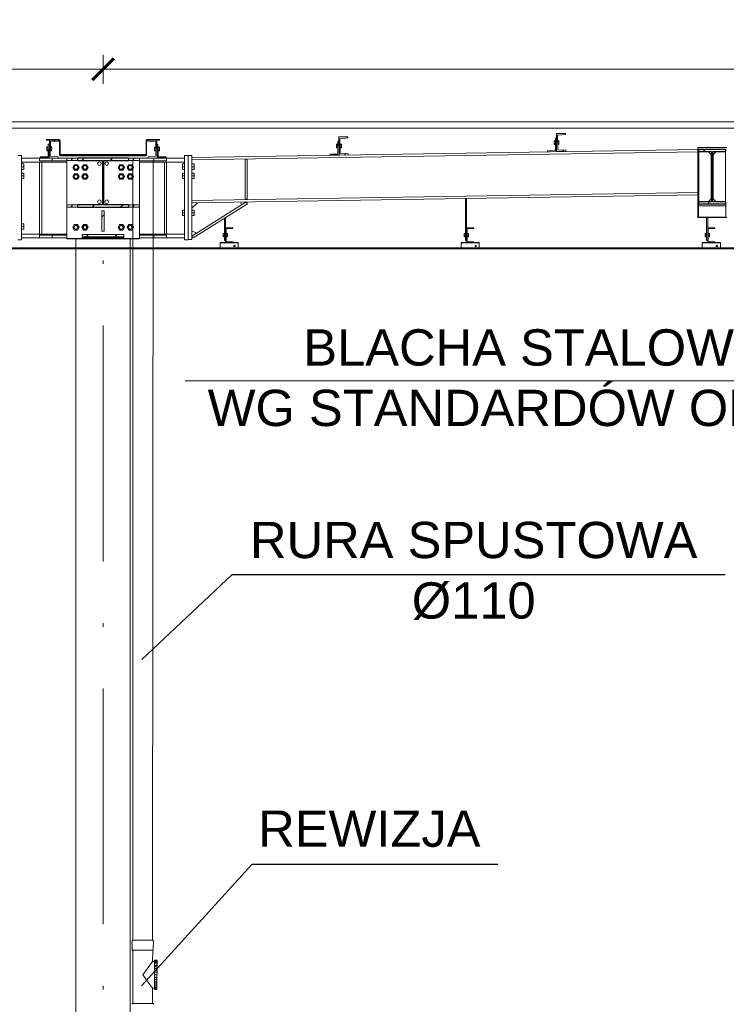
# Model space of a CAD drawing. Extents: x 256490 to 7565828, y -103950 to 5881792.
# Tile 96 of 101: x 274345 to 278243, y 22268 to 27698. Entities that reach past the tile are written whole.
import ezdxf

# ---------------------------------------------------------------- set-up
doc = ezdxf.new("R2010")
doc.units = 0
doc.header["$MEASUREMENT"] = 0
doc.linetypes.add('DASHDOT', pattern=[20, 13, -3.4, 0.2, -3.4])
doc.layers.add('100_rzut_okna', color=1, linetype='Continuous')
doc.layers.add('TB_CIENKA', color=5, linetype='Continuous')
for name, color, linetype, lineweight in [('BK_0.13', 4, 'Continuous', 9), ('BK_Opisy', 31, 'Continuous', 20), ('CZ-CI', 142, 'Continuous', 9), ('CZ-GR', 14, 'Continuous', 30), ('elementy wyposażenia', 95, 'Continuous', 15), ('linii', 7, 'Continuous', 15), ('OSIE', 7, 'Continuous', 5)]:
    doc.layers.add(name, color=color, linetype=linetype, lineweight=lineweight)
doc.layers.add('wymiary', color=7, linetype='Continuous', lineweight=5, true_color=0x7f7f7f)
doc.styles.add('ARIAL', font='arial.ttf')
doc.dimstyles.new('mosstowy 1-100', dxfattribs={"dimscale": 20, "dimtxt": 10, "dimasz": 6, "dimexe": 4, "dimexo": 4, "dimgap": 2, "dimtad": 1, "dimdec": 0, "dimlfac": 0.1, "dimtxsty": 'ARIAL', "dimblk": 'ARCHTICK', "dimcen": 4, "dimclrd": 256, "dimclre": 256, "dimclrt": 7, "dimadec": 0, "dimazin": 0, "dimtfac": 1, "dimtdec": 0, "dimtmove": 1, "dimatfit": 3, "dimfxl": 8, "dimfxlon": 1, "dimlwd": -1, "dimlwe": 9, "dimarcsym": 0})

# ---------------------------------------------------------------- blocks, each defined once
blk = doc.blocks.new('_ArchTick')
at = {"layer": '100_rzut_okna', "color": 0, "linetype": 'Continuous', "const_width": 0.15}
blk.add_lwpolyline([(-0.5, -0.5), (0.5, 0.5)], dxfattribs=at)
blk = doc.blocks.new('*D572')
at = {"layer": 'Defpoints', "color": 0}
for p in [(274805.4, 27424.2), (264705.4, 27348.6), (274805.4, 27348.6)]:
    blk.add_point(p, dxfattribs=at)
at = {"layer": 'wymiary', "lineweight": 9}
for p, q in [((264705.4, 27424.2), (264705.4, 27504.2)), ((274805.4, 27424.2), (274805.4, 27504.2))]:
    blk.add_line(p, q, dxfattribs=at)
at = {"layer": 'wymiary'}
blk.add_line((264705.4, 27424.2), (274805.4, 27424.2), dxfattribs=at)
at = {"layer": 'wymiary', "xscale": 120, "yscale": 120, "zscale": 120, "rotation": 180}
blk.add_blockref('_ArchTick', (264705.4, 27424.2), dxfattribs=at)
at = {"layer": 'wymiary', "xscale": 120, "yscale": 120, "zscale": 120}
blk.add_blockref('_ArchTick', (274805.4, 27424.2), dxfattribs=at)
at = {"layer": 'wymiary', "color": 7, "insert": (269755.4, 27566.3), "char_height": 200, "attachment_point": 5, "style": 'ARIAL'}
blk.add_mtext('1010', dxfattribs=at)
blk = doc.blocks.new('*D581')
at = {"layer": 'Defpoints', "color": 0}
for p in [(284905.4, 27424.2), (274805.4, 27263.1), (284905.4, 27227.1)]:
    blk.add_point(p, dxfattribs=at)
at = {"layer": 'wymiary', "lineweight": 9}
for p, q in [((274805.4, 27343.1), (274805.4, 27504.2)), ((284905.4, 27307.1), (284905.4, 27504.2))]:
    blk.add_line(p, q, dxfattribs=at)
at = {"layer": 'wymiary'}
blk.add_line((274805.4, 27424.2), (284905.4, 27424.2), dxfattribs=at)
at = {"layer": 'wymiary', "xscale": 120, "yscale": 120, "zscale": 120, "rotation": 180}
blk.add_blockref('_ArchTick', (274805.4, 27424.2), dxfattribs=at)
at = {"layer": 'wymiary', "xscale": 120, "yscale": 120, "zscale": 120}
blk.add_blockref('_ArchTick', (284905.4, 27424.2), dxfattribs=at)
at = {"layer": 'wymiary', "color": 7, "insert": (279855.4, 27566.3), "char_height": 200, "attachment_point": 5, "style": 'ARIAL'}
blk.add_mtext('1010', dxfattribs=at)
blk = doc.blocks.new('FGDFGDFGDF')
at = {"linetype": 'Continuous'}
h = blk.add_hatch(dxfattribs=at)
h.set_pattern_fill('', scale=35, style=0, pattern_type=0)
h.set_pattern_definition([(45, (310430.48, 24575.81), (-78.58, 78.58), [])])
h.paths.add_polyline_path([(310480.5, 24575.1), (310430.5, 24575.8), (310429.1, 24475.8), (310479.1, 24475.1), (310479.2, 24481.6), (310435.3, 24485.8), (310436.3, 24565.7), (310480.4, 24568.6)])
h = blk.add_hatch(dxfattribs=at)
h.set_pattern_fill('', scale=35, style=0, pattern_type=0)
h.set_pattern_definition([(45, (310526.83, 24474.16), (-78.58, 78.58), [])])
h.paths.add_polyline_path([(310586.8, 24474.2), (310526.8, 24474.2), (310526.8, 24462.2), (310586.8, 24462.2)])
h = blk.add_hatch(dxfattribs=at)
h.set_pattern_fill('', scale=35, style=0, pattern_type=0)
h.set_pattern_definition([(45, (310866.83, 24474.16), (-78.58, 78.58), [])])
h.paths.add_polyline_path([(310926.8, 24474.2), (310866.8, 24474.2), (310866.8, 24462.2), (310926.8, 24462.2)])
h = blk.add_hatch(dxfattribs=at)
h.set_pattern_fill('', scale=35, style=0, pattern_type=0)
h.set_pattern_definition([(45, (310526.83, 24216.16), (-78.58, 78.58), [])])
h.paths.add_polyline_path([(310586.8, 24216.2), (310526.8, 24216.2), (310526.8, 24204.2), (310586.8, 24204.2)])
h = blk.add_hatch(dxfattribs=at)
h.set_pattern_fill('', scale=35, style=0, pattern_type=0)
h.set_pattern_definition([(45, (310866.83, 24216.16), (-78.58, 78.58), [])])
h.paths.add_polyline_path([(310926.8, 24216.2), (310866.8, 24216.2), (310866.8, 24204.2), (310926.8, 24204.2)])
h = blk.add_hatch(dxfattribs=at)
h.set_pattern_fill('', scale=35, style=0, pattern_type=0)
h.set_pattern_definition([(45, (310720.83, 24184.14), (-78.58, 78.58), [])])
h.paths.add_polyline_path([(310732.8, 24184.1), (310720.8, 24184.1), (310720.8, 24072.1), (310732.8, 24072.1)])
h = blk.add_hatch(dxfattribs=at)
h.set_pattern_fill('', scale=35, style=0, pattern_type=0)
h.set_pattern_definition([(45, (311401.83, 24090.02), (-78.58, 78.58), [])])
h.paths.add_polyline_path([(311441.8, 24090), (311401.8, 24090), (311401.8, 24010), (311441.8, 24010), (311441.8, 24013), (311404.8, 24013), (311404.8, 24087), (311441.8, 24087)])
h = blk.add_hatch(dxfattribs=at)
h.set_pattern_fill('', scale=35, style=0, pattern_type=0)
h.set_pattern_definition([(45, (312731.83, 24090.02), (-78.58, 78.58), [])])
h.paths.add_polyline_path([(312771.8, 24090), (312731.8, 24090), (312731.8, 24010), (312771.8, 24010), (312771.8, 24013), (312734.8, 24013), (312734.8, 24087), (312771.8, 24087)])
h = blk.add_hatch(dxfattribs=at)
h.set_pattern_fill('', scale=35, style=0, pattern_type=0)
h.set_pattern_definition([(45, (314061.83, 24090.02), (-78.58, 78.58), [])])
h.paths.add_polyline_path([(314101.8, 24090), (314061.8, 24090), (314061.8, 24010), (314101.8, 24010), (314101.8, 24013), (314064.8, 24013), (314064.8, 24087), (314101.8, 24087)])
h = blk.add_hatch(dxfattribs=at)
h.set_pattern_fill('', scale=35, style=0, pattern_type=0)
h.set_pattern_definition([(45, (311371.83, 24010.02), (-78.58, 78.58), [])])
h.paths.add_polyline_path([(311471.8, 24010), (311371.8, 24010), (311371.8, 24007), (311471.8, 24007)])
h = blk.add_hatch(dxfattribs=at)
h.set_pattern_fill('', scale=35, style=0, pattern_type=0)
h.set_pattern_definition([(45, (312701.83, 24010.02), (-78.58, 78.58), [])])
h.paths.add_polyline_path([(312801.8, 24010), (312701.8, 24010), (312701.8, 24007), (312801.8, 24007)])
h = blk.add_hatch(dxfattribs=at)
h.set_pattern_fill('', scale=35, style=0, pattern_type=0)
h.set_pattern_definition([(45, (314031.83, 24010.02), (-78.58, 78.58), [])])
h.paths.add_polyline_path([(314131.8, 24010), (314031.8, 24010), (314031.8, 24007), (314131.8, 24007)])
at = {"layer": 'CZ-CI', "linetype": 'Continuous'}
h = blk.add_hatch(dxfattribs=at)
h.set_pattern_fill('', color=256, scale=35, style=0, pattern_type=0)
h.set_pattern_definition([(45, (313234.31, 24520.4), (-78.58, 78.58), [])])
h.paths.add_polyline_path([(313278.4, 24517.6), (313234.3, 24520.4), (313233, 24600.4), (313277, 24604.6), (313276.9, 24611.1), (313226.9, 24610.3), (313228.5, 24510.3), (313278.5, 24511.1)])
h = blk.add_hatch(dxfattribs=at)
h.set_pattern_fill('', color=256, scale=35, style=0, pattern_type=0)
h.set_pattern_definition([(45, (310968.81, 24577.22), (-78.577, 78.577), [])])
h.paths.add_polyline_path([(311038.6, 24577.2), (310968.8, 24577.2), (310965.3, 24575.8), (310963.8, 24572.2), (310963.8, 24496), (310963.2, 24494.6), (310961.8, 24494), (310491.8, 24494), (310490.4, 24494.6), (310489.8, 24496), (310489.8, 24572.2), (310488.4, 24575.8), (310484.8, 24577.2), (310415, 24577.2), (310415, 24574.2), (310484.8, 24574.2), (310486.2, 24573.6), (310486.8, 24572.2), (310486.8, 24496), (310488.3, 24492.5), (310491.8, 24491), (310961.8, 24491), (310965.3, 24492.5), (310966.8, 24496), (310966.8, 24572.2), (310967.4, 24573.6), (310968.8, 24574.2), (311038.6, 24574.2)])
h = blk.add_hatch(dxfattribs=at)
h.set_pattern_fill('', color=256, scale=35, style=0, pattern_type=0)
h.set_pattern_definition([(45, (311023.16, 24575.36), (-78.58, 78.58), [])])
h.paths.add_polyline_path([(311024.7, 24475.4), (311023.2, 24575.4), (310973.2, 24574.6), (310973.3, 24568.1), (311017.3, 24565.2), (311018.6, 24485.3), (310974.7, 24481.1), (310974.8, 24474.6)])
h = blk.add_hatch(dxfattribs=at)
h.set_pattern_fill('', color=256, scale=35, style=0, pattern_type=0)
h.set_pattern_definition([(45, (312034.46, 24501.4), (-78.58, 78.58), [])])
h.paths.add_polyline_path([(312078.5, 24498.6), (312034.5, 24501.4), (312033.2, 24581.3), (312077.1, 24585.6), (312077, 24592.1), (312027, 24591.3), (312028.6, 24491.3), (312078.6, 24492.1)])
h = blk.add_hatch(dxfattribs=at)
h.set_pattern_fill('', color=256, scale=35, style=0, pattern_type=0)
h.set_pattern_definition([(45, (314011.83, 24522.47), (-78.577, 78.577), [])])
h.paths.add_polyline_path([(314161.8, 24522.5), (314011.8, 24522.5), (314011.8, 24511.8), (314083.3, 24511.8), (314083.3, 24233.2), (314011.8, 24233.2), (314011.8, 24222.5), (314161.8, 24222.5), (314161.8, 24233.2), (314090.4, 24233.2), (314090.4, 24511.8), (314161.8, 24511.8)])
h = blk.add_hatch(dxfattribs=at)
h.set_pattern_fill('', color=256, scale=35, style=0, pattern_type=0)
h.set_pattern_definition([(45, (310586.83, 24474.16), (-78.577, 78.577), [])])
h.paths.add_polyline_path([(310866.8, 24474.2), (310586.8, 24474.2), (310586.8, 24461.2), (310722.8, 24461.2), (310722.8, 24217.2), (310586.8, 24217.2), (310586.8, 24204.2), (310866.8, 24204.2), (310866.8, 24217.2), (310730.8, 24217.2), (310730.8, 24461.2), (310866.8, 24461.2)])
h = blk.add_hatch(dxfattribs=at)
h.set_pattern_fill('', color=256, scale=35, style=0, pattern_type=0)
h.set_pattern_definition([(45, (310611.83, 24053.36), (-78.577, 78.577), [])])
h.paths.add_polyline_path([(310841.8, 24053.4), (310611.8, 24053.4), (310611.8, 24039.8), (310841.8, 24039.8)])
for p, q in [((313226.9, 24610.3), (313276.9, 24611.1)), ((313226.9, 24610.3), (313226.9, 24610.3)), ((313228.5, 24510.3), (313226.9, 24610.3)), ((313277, 24604.6), (313233, 24600.4)), ((313233, 24600.4), (313233, 24600.4)), ((313233, 24600.4), (313234.3, 24520.4)), ((313276.9, 24611.1), (313276.9, 24611.1)), ((313276.9, 24611.1), (313277, 24604.6)), ((313277, 24604.6), (313277, 24604.6)), ((310484.8, 24577.2), (310415, 24577.2)), ((310415, 24577.2), (310415, 24574.2)), ((310415, 24574.2), (310484.8, 24574.2)), ((310430.5, 24574.2), (310415.9, 24574.2)), ((310424.1, 24550.9), (310423.2, 24481.9)), ((310424.1, 24550.9), (310424.1, 24550.9)), ((310424.1, 24550.9), (310430.1, 24550.8)), ((310429.1, 24475.8), (310430.5, 24575.8)), ((310430.5, 24575.8), (310430.5, 24575.8)), ((310430.5, 24575.8), (310480.5, 24575.1)), ((310436.3, 24565.7), (310435.3, 24485.8)), ((310480.4, 24568.6), (310436.3, 24565.7)), ((310436.3, 24565.7), (310436.3, 24565.7)), ((310480.5, 24575.1), (310480.4, 24568.6)), ((310480.4, 24568.6), (310480.4, 24568.6)), ((310480.5, 24575.1), (310480.5, 24575.1)), ((310484.8, 24574.2), (310480.5, 24574.2)), ((310488.4, 24575.8), (310484.8, 24577.2)), ((310484.8, 24574.2), (310486.2, 24573.6)), ((310486.2, 24573.6), (310486.8, 24572.2)), ((310486.8, 24496), (310486.8, 24572.2)), ((310489.8, 24572.2), (310488.4, 24575.8)), ((310489.8, 24572.2), (310488.4, 24575.8)), ((310488.4, 24575.8), (310488.4, 24575.8)), ((310489.8, 24496), (310489.8, 24572.2)), ((310489.9, 24496), (310489.8, 24572.2)), ((310965.3, 24575.8), (310963.8, 24572.2)), ((310963.8, 24496), (310963.8, 24572.2)), ((310968.8, 24577.2), (310965.3, 24575.8)), ((310966.8, 24572.2), (310967.4, 24573.6)), ((310966.8, 24572.2), (310967.4, 24573.6)), ((310966.8, 24496), (310966.8, 24572.2)), ((310966.8, 24492.2), (310966.8, 24572.2)), ((310967.4, 24573.6), (310968.8, 24574.2)), ((310968.8, 24577.2), (311038.6, 24577.2)), ((311037.8, 24577.2), (310968.8, 24577.2)), ((310968.8, 24574.2), (311038.6, 24574.2)), ((310973.2, 24574.6), (311023.2, 24575.4)), ((310973.2, 24574.6), (310973.2, 24574.6)), ((310973.3, 24568.1), (310973.2, 24574.6)), ((310973.3, 24568.1), (310973.3, 24568.1)), ((311017.3, 24565.2), (310973.3, 24568.1)), ((311017.3, 24565.2), (311017.3, 24565.2)), ((311018.6, 24485.3), (311017.3, 24565.2)), ((311023.2, 24575.4), (311023.2, 24575.4)), ((311023.2, 24575.4), (311024.7, 24475.4)), ((311029.6, 24550.5), (311023.6, 24550.4)), ((311030.6, 24481.5), (311029.6, 24550.5)), ((311038.6, 24574.2), (311038.6, 24577.2)), ((312021.7, 24551.6), (312014.2, 24551.5)), ((312014.2, 24551.5), (312014.5, 24530.7)), ((312014.3, 24546.3), (312021.7, 24546.4)), ((312021.4, 24566.2), (312027.4, 24566.3)), ((312022.5, 24497.2), (312021.4, 24566.2)), ((312027, 24591.3), (312077, 24592.1)), ((312027, 24591.3), (312027, 24591.3)), ((312028.6, 24491.3), (312027, 24591.3)), ((312077.1, 24585.6), (312033.2, 24581.3)), ((312033.2, 24581.3), (312033.2, 24581.3)), ((312033.2, 24581.3), (312034.5, 24501.4)), ((312033.7, 24551.8), (312041.2, 24551.9)), ((312033.7, 24546.6), (312041.2, 24546.7)), ((312041.2, 24551.9), (312041.5, 24531.1)), ((312077, 24592.1), (312077, 24592.1)), ((312077, 24592.1), (312077.1, 24585.6)), ((312077.1, 24585.6), (312077.1, 24585.6)), ((313221.5, 24570.6), (313214, 24570.5)), ((313214, 24570.5), (313214.3, 24549.7)), ((313214.1, 24565.3), (313221.6, 24565.4)), ((313214.3, 24554.9), (313221.8, 24555)), ((313214.3, 24549.7), (313221.8, 24549.8)), ((313221.3, 24585.2), (313227.3, 24585.3)), ((313222.4, 24516.2), (313221.3, 24585.2)), ((313233.5, 24570.8), (313241, 24570.9)), ((313233.6, 24565.6), (313241.1, 24565.7)), ((313233.8, 24555.2), (313241.3, 24555.3)), ((313233.8, 24550), (313241.3, 24550.1)), ((313241, 24570.9), (313241.3, 24550.1)), ((310276.8, 24488.4), (310256.8, 24488.4)), ((310276.8, 24024.2), (310276.8, 24488.4)), ((310416.5, 24536.4), (310416.2, 24515.6)), ((310416.2, 24520.8), (310423.7, 24520.7)), ((310416.2, 24515.6), (310423.7, 24515.5)), ((310416.4, 24531.2), (310423.9, 24531.1)), ((310424, 24536.3), (310416.5, 24536.4)), ((310435.3, 24485.8), (310435.3, 24485.8)), ((310435.3, 24485.8), (310479.2, 24481.6)), ((310435.7, 24520.6), (310443.2, 24520.5)), ((310435.7, 24515.4), (310443.2, 24515.3)), ((310435.9, 24536.1), (310443.4, 24536)), ((310435.9, 24530.9), (310443.4, 24530.8)), ((310443.4, 24536), (310443.2, 24515.3)), ((310486.8, 24496), (310486.8, 24492.2)), ((310486.8, 24496), (310488.3, 24492.5)), ((310488.3, 24488.7), (310486.8, 24492.2)), ((310486.9, 24492.2), (310486.9, 24496)), ((310488.3, 24488.7), (310486.9, 24492.2)), ((310486.9, 24492.2), (310489, 24492.2)), ((310488.3, 24492.5), (310491.8, 24491)), ((310488.3, 24488.7), (310490, 24488)), ((310490.4, 24494.6), (310489.8, 24496)), ((310490, 24488), (310489.8, 24491.9)), ((310490.4, 24490.8), (310490, 24491.8)), ((310490.4, 24490.9), (310490, 24491.8)), ((310490.4, 24490.8), (310490, 24491.8)), ((310490.4, 24487.8), (310490, 24488)), ((310490, 24488), (310491.8, 24487.3)), ((310491.8, 24494), (310490.4, 24494.6)), ((310490.4, 24490.8), (310491.8, 24490.3)), ((310490.4, 24490.8), (310491.2, 24490.6)), ((310490.4, 24489.6), (310490.4, 24490.8)), ((310490.4, 24487.8), (310490.4, 24490.2)), ((310490.4, 24487.8), (310490.4, 24489.6)), ((310491.2, 24487.6), (310490.4, 24487.8)), ((310491.2, 24490.6), (310491.9, 24490.3)), ((310491.8, 24487.3), (310491.2, 24487.6)), ((310491.8, 24494), (310961.8, 24494)), ((310491.8, 24490.3), (310491.8, 24491)), ((310491.8, 24487.3), (310491.8, 24491)), ((310491.8, 24491), (310961.8, 24491)), ((310494.2, 24490.3), (310491.8, 24490.3)), ((310497.6, 24487.4), (310491.8, 24487.3)), ((310491.8, 24487.3), (310494.2, 24487.3)), ((310491.9, 24490.3), (310491.9, 24491)), ((310491.9, 24490.3), (310497.6, 24490.4)), ((310503.2, 24490.4), (310494.2, 24490.3)), ((310494.2, 24487.3), (310503.2, 24487.4)), ((310497.6, 24490.4), (310508.6, 24490.5)), ((310508.6, 24487.5), (310497.6, 24487.4)), ((310516.3, 24490.5), (310503.2, 24490.4)), ((310503.2, 24487.4), (310516.3, 24487.5)), ((310508.6, 24490.5), (310523, 24490.5)), ((310523, 24487.5), (310508.6, 24487.5)), ((310532.1, 24490.5), (310516.3, 24490.5)), ((310516.3, 24487.5), (310532.1, 24487.5)), ((310523, 24490.5), (310539.6, 24490.6)), ((310539.6, 24487.6), (310523, 24487.5)), ((310549.1, 24490.5), (310532.1, 24490.5)), ((310532.1, 24487.5), (310549.1, 24487.5)), ((310539.6, 24490.6), (310556.6, 24490.6)), ((310556.6, 24487.6), (310539.6, 24487.6)), ((310565.6, 24490.5), (310549.1, 24490.5)), ((310549.1, 24487.5), (310565.6, 24487.5)), ((310556.6, 24490.6), (310572.4, 24490.5)), ((310572.4, 24487.5), (310556.6, 24487.6)), ((310580.1, 24490.4), (310565.6, 24490.5)), ((310565.6, 24487.5), (310580.1, 24487.4)), ((310572.4, 24490.5), (310585.5, 24490.5)), ((310585.5, 24487.5), (310572.4, 24487.5)), ((310591, 24490.4), (310580.1, 24490.4)), ((310580.1, 24487.4), (310591, 24487.4)), ((310585.5, 24490.5), (310594.5, 24490.4)), ((310594.5, 24487.4), (310585.5, 24487.5)), ((310597.4, 24490.3), (310591, 24490.4)), ((310591, 24487.4), (310597.4, 24487.3)), ((310594.5, 24490.4), (310598.6, 24490.2)), ((310598.3, 24487.3), (310594.5, 24487.4)), ((310598.3, 24490.2), (310597.4, 24490.3)), ((310597.4, 24487.3), (310598.3, 24487.2)), ((310961.8, 24490.2), (310598.3, 24490.2)), ((310598.3, 24490.2), (310598.3, 24487.2)), ((310961.8, 24487.2), (310598.3, 24487.2)), ((310963.2, 24494.6), (310961.8, 24494)), ((310961.8, 24491), (310965.3, 24492.5)), ((310961.8, 24490.2), (310961.8, 24491)), ((310961.8, 24487.2), (310961.8, 24491)), ((310961.8, 24491), (310961.8, 24490.2)), ((310961.8, 24490.2), (310963.3, 24490.8)), ((310961.8, 24490.2), (310961.8, 24487.2)), ((310965.4, 24488.7), (310961.8, 24487.2)), ((310963.8, 24496), (310963.2, 24494.6)), ((310963.2, 24490.8), (310963.6, 24491.8)), ((310963.3, 24490.8), (310963.7, 24491.8)), ((310964.7, 24492.2), (310966.8, 24492.2)), ((310965.3, 24492.5), (310966.8, 24496)), ((310965.4, 24488.7), (310966.8, 24492.2)), ((310966.8, 24492.2), (310966.7, 24492)), ((310966.8, 24496), (310966.8, 24492.2)), ((311010.3, 24535.6), (311017.8, 24535.7)), ((311010.3, 24535.6), (311010.6, 24514.8)), ((311010.4, 24530.4), (311017.9, 24530.5)), ((311010.5, 24520), (311018, 24520.1)), ((311010.6, 24514.8), (311018.1, 24514.9)), ((311029.8, 24535.9), (311037.3, 24536)), ((311029.9, 24530.7), (311037.4, 24530.8)), ((311030, 24520.3), (311037.5, 24520.4)), ((311030.1, 24515.1), (311037.6, 24515.2)), ((311037.3, 24536), (311037.6, 24515.2)), ((311196.8, 24488.4), (311176.8, 24488.4)), ((311176.8, 24024.2), (311176.8, 24488.4)), ((311196.8, 24024.2), (311196.8, 24488.4)), ((311196.8, 24026.4), (311196.8, 24488.2)), ((311196.8, 24488.2), (311216.8, 24488.2)), ((311216.8, 24478.2), (314006.8, 24522.4)), ((311216.8, 24465.7), (314006.8, 24509.9)), ((311216.8, 24026.4), (311216.8, 24488.2)), ((311978.5, 24496.5), (312022.5, 24497.2)), ((311978.6, 24490.5), (311978.5, 24496.5)), ((312028.6, 24491.3), (311978.6, 24490.5)), ((312014.4, 24535.9), (312021.9, 24536)), ((312014.5, 24530.7), (312022, 24530.8)), ((312078.6, 24492.1), (312028.6, 24491.3)), ((312028.6, 24491.3), (312028.6, 24491.3)), ((312033.9, 24536.2), (312041.4, 24536.3)), ((312034, 24531), (312041.5, 24531.1)), ((312034.5, 24501.4), (312034.5, 24501.4)), ((312034.5, 24501.4), (312078.5, 24498.6)), ((312078.5, 24498.6), (312078.5, 24498.6)), ((312078.5, 24498.6), (312078.6, 24492.1)), ((312078.6, 24492.1), (312078.6, 24492.1)), ((313178.4, 24515.5), (313222.4, 24516.2)), ((313178.5, 24509.5), (313178.4, 24515.5)), ((313228.5, 24510.3), (313178.5, 24509.5)), ((313278.5, 24511.1), (313228.5, 24510.3)), ((313228.5, 24510.3), (313228.5, 24510.3)), ((313234.3, 24520.4), (313234.3, 24520.4)), ((313234.3, 24520.4), (313278.4, 24517.6)), ((313278.4, 24517.6), (313278.4, 24517.6)), ((313278.4, 24517.6), (313278.5, 24511.1)), ((313278.5, 24511.1), (313278.5, 24511.1)), ((314006.8, 24147), (314006.8, 24532.5)), ((314006.8, 24532.5), (314166.8, 24532.5)), ((314013.3, 24235.2), (314013.3, 24509.8)), ((314013.3, 24509.8), (314066.3, 24509.8)), ((314066.3, 24509.8), (314081.3, 24494.8)), ((314081.3, 24494.8), (314081.3, 24250.2)), ((314107.4, 24509.8), (314092.4, 24494.8)), ((314092.4, 24494.8), (314092.4, 24250.2)), ((314160.4, 24509.8), (314107.4, 24509.8)), ((314160.4, 24235.2), (314160.4, 24509.8)), ((310276.8, 24474.2), (310376.8, 24474.2)), ((310276.8, 24453.2), (310526.8, 24453.2)), ((310289.3, 24442.4), (310276.8, 24442.4)), ((310289.3, 24442.4), (310289.3, 24412.4)), ((310526.8, 24474.2), (310376.8, 24474.2)), ((310376.8, 24474.2), (310376.8, 24459.2)), ((310526.8, 24459.2), (310376.8, 24459.2)), ((310388.8, 24452.2), (310376.8, 24452.2)), ((310376.8, 24452.2), (310376.8, 24056.2)), ((310379.2, 24482.5), (310379.1, 24476.5)), ((310379.1, 24476.5), (310379.1, 24476.5)), ((310379.1, 24476.5), (310429.1, 24475.8)), ((310379.2, 24482.5), (310379.2, 24482.5)), ((310423.2, 24481.9), (310379.2, 24482.5)), ((310388.8, 24452.2), (310388.8, 24056.2)), ((310423.2, 24481.9), (310423.2, 24481.9)), ((310429.1, 24475.8), (310429.1, 24475.8)), ((310479.1, 24475.1), (310429.1, 24475.8)), ((310446.8, 24459.2), (310446.8, 24474.2)), ((310479.2, 24481.6), (310479.1, 24475.1)), ((310479.1, 24475.1), (310479.1, 24475.1)), ((310479.2, 24481.6), (310479.2, 24481.6)), ((310586.8, 24474.2), (310526.8, 24474.2)), ((310526.8, 24474.2), (310526.8, 24462.2)), ((310526.8, 24216.2), (310526.8, 24462.2)), ((310526.8, 24462.2), (310586.8, 24462.2)), ((310568.2, 24438.2), (310559.5, 24423.2)), ((310585.5, 24438.2), (310568.2, 24438.2)), ((310594.2, 24423.2), (310585.5, 24438.2)), ((310586.8, 24474.2), (310586.8, 24461.2)), ((310618.2, 24438.2), (310609.5, 24423.2)), ((310635.5, 24438.2), (310618.2, 24438.2)), ((310644.2, 24423.2), (310635.5, 24438.2)), ((310818.2, 24438.2), (310809.5, 24423.2)), ((310835.5, 24438.2), (310818.2, 24438.2)), ((310844.2, 24423.2), (310835.5, 24438.2)), ((310868.2, 24438.2), (310859.5, 24423.2)), ((310866.8, 24461.2), (310866.8, 24474.2)), ((310926.8, 24474.2), (310866.8, 24474.2)), ((310866.8, 24462.2), (310926.8, 24462.2)), ((310885.5, 24438.2), (310868.2, 24438.2)), ((310894.2, 24423.2), (310885.5, 24438.2)), ((310926.8, 24474.2), (311076.8, 24474.2)), ((310926.8, 24462.2), (310926.8, 24474.2)), ((310926.8, 24216.2), (310926.8, 24462.2)), ((310926.8, 24459.2), (311076.8, 24459.2)), ((310926.8, 24453.2), (311176.8, 24453.2)), ((310974.7, 24481.1), (311018.6, 24485.3)), ((310974.7, 24481.1), (310974.7, 24481.1)), ((310974.8, 24474.6), (310974.7, 24481.1)), ((311024.7, 24475.4), (310974.8, 24474.6)), ((310974.8, 24474.6), (310974.8, 24474.6)), ((311006.8, 24459.2), (311006.8, 24474.2)), ((311018.6, 24485.3), (311018.6, 24485.3)), ((311024.7, 24475.4), (311074.7, 24476.2)), ((311024.7, 24475.4), (311024.7, 24475.4)), ((311074.6, 24482.2), (311030.6, 24481.5)), ((311076.8, 24452.2), (311064.8, 24452.2)), ((311064.8, 24452.2), (311064.8, 24056.2)), ((311074.7, 24476.2), (311074.6, 24482.2)), ((311076.8, 24474.2), (311176.8, 24474.2)), ((311076.8, 24459.2), (311076.8, 24474.2)), ((311076.8, 24452.2), (311076.8, 24056.2)), ((311164.3, 24442.4), (311164.3, 24412.4)), ((311176.8, 24442.4), (311164.3, 24442.4)), ((311216.8, 24442.4), (311229.3, 24442.4)), ((311229.3, 24442.4), (311229.3, 24412.4)), ((311511.3, 24468.4), (311511.3, 24247.5)), ((311511.3, 24468.4), (311521.3, 24468.4)), ((311521.3, 24468.4), (311521.3, 24247.5)), ((310289.3, 24427.4), (310276.8, 24427.4)), ((310289.3, 24412.4), (310276.8, 24412.4)), ((310289.3, 24392.4), (310276.8, 24392.4)), ((310289.3, 24377.4), (310276.8, 24377.4)), ((310289.3, 24392.4), (310289.3, 24362.4)), ((310559.5, 24423.2), (310568.2, 24408.2)), ((310568.2, 24388.2), (310559.5, 24373.2)), ((310568.2, 24408.2), (310585.5, 24408.2)), ((310585.5, 24388.2), (310568.2, 24388.2)), ((310585.5, 24408.2), (310594.2, 24423.2)), ((310594.2, 24373.2), (310585.5, 24388.2)), ((310609.5, 24423.2), (310618.2, 24408.2)), ((310618.2, 24388.2), (310609.5, 24373.2)), ((310618.2, 24408.2), (310635.5, 24408.2)), ((310635.5, 24388.2), (310618.2, 24388.2)), ((310635.5, 24408.2), (310644.2, 24423.2)), ((310644.2, 24373.2), (310635.5, 24388.2)), ((310809.5, 24423.2), (310818.2, 24408.2)), ((310818.2, 24388.2), (310809.5, 24373.2)), ((310818.2, 24408.2), (310835.5, 24408.2)), ((310835.5, 24388.2), (310818.2, 24388.2)), ((310835.5, 24408.2), (310844.2, 24423.2)), ((310844.2, 24373.2), (310835.5, 24388.2)), ((310859.5, 24423.2), (310868.2, 24408.2)), ((310868.2, 24388.2), (310859.5, 24373.2)), ((310868.2, 24408.2), (310885.5, 24408.2)), ((310885.5, 24388.2), (310868.2, 24388.2)), ((310885.5, 24408.2), (310894.2, 24423.2)), ((310894.2, 24373.2), (310885.5, 24388.2)), ((311176.8, 24427.4), (311164.3, 24427.4)), ((311164.3, 24412.4), (311176.8, 24412.4)), ((311164.3, 24392.4), (311164.3, 24362.4)), ((311176.8, 24392.4), (311164.3, 24392.4)), ((311176.8, 24377.4), (311164.3, 24377.4)), ((311229.3, 24427.4), (311216.8, 24427.4)), ((311229.3, 24412.4), (311216.8, 24412.4)), ((311216.8, 24392.4), (311229.3, 24392.4)), ((311229.3, 24377.4), (311216.8, 24377.4)), ((311229.3, 24392.4), (311229.3, 24362.4)), ((310289.3, 24362.4), (310276.8, 24362.4)), ((310559.5, 24373.2), (310568.2, 24358.2)), ((310568.2, 24358.2), (310585.5, 24358.2)), ((310585.5, 24358.2), (310594.2, 24373.2)), ((310609.5, 24373.2), (310618.2, 24358.2)), ((310618.2, 24358.2), (310635.5, 24358.2)), ((310635.5, 24358.2), (310644.2, 24373.2)), ((310809.5, 24373.2), (310818.2, 24358.2)), ((310818.2, 24358.2), (310835.5, 24358.2)), ((310835.5, 24358.2), (310844.2, 24373.2)), ((310859.5, 24373.2), (310868.2, 24358.2)), ((310868.2, 24358.2), (310885.5, 24358.2)), ((310885.5, 24358.2), (310894.2, 24373.2)), ((311164.3, 24362.4), (311176.8, 24362.4)), ((311229.3, 24362.4), (311216.8, 24362.4)), ((311216.8, 24240.7), (314006.8, 24284.9)), ((311216.8, 24228.2), (314006.8, 24272.4)), ((310586.8, 24216.2), (310526.8, 24216.2)), ((310526.8, 24216.2), (310526.8, 24204.2)), ((310586.8, 24217.2), (310586.8, 24204.2)), ((310866.8, 24204.2), (310866.8, 24217.2)), ((310926.8, 24216.2), (310866.8, 24216.2)), ((310926.8, 24204.2), (310926.8, 24216.2)), ((311216.8, 24044.4), (311516.3, 24232.9)), ((311216.8, 24198.2), (311246.8, 24228.6)), ((311223.2, 24034.2), (311522.7, 24222.7)), ((311490.9, 24216.9), (311486.3, 24232.4)), ((311511.3, 24247.5), (311521.3, 24247.5)), ((311516.3, 24232.9), (311522.7, 24222.7)), ((312725.8, 24020), (312725.8, 24252.1)), ((312725.8, 24252.1), (312731.8, 24252.1)), ((312731.8, 24252.1), (312731.8, 24090)), ((314011.8, 24222.5), (314011.8, 24148.9)), ((314066.3, 24235.2), (314013.3, 24235.2)), ((314081.3, 24250.2), (314066.3, 24235.2)), ((314092.4, 24250.2), (314107.4, 24235.2)), ((314107.4, 24235.2), (314160.4, 24235.2)), ((314161.8, 24148.9), (314161.8, 24222.5)), ((310526.8, 24030.9), (310526.8, 24204.2)), ((310526.8, 24204.2), (310586.8, 24204.2)), ((310732.8, 24184.1), (310720.8, 24184.1)), ((310720.8, 24184.1), (310720.8, 24072.1)), ((310732.8, 24072.1), (310732.8, 24184.1)), ((310866.8, 24204.2), (310926.8, 24204.2)), ((310926.8, 24030.9), (310926.8, 24204.2)), ((311164.3, 24187.4), (311164.3, 24157.4)), ((311164.3, 24187.4), (311176.8, 24187.4)), ((311176.8, 24172.4), (311164.3, 24172.4)), ((311216.8, 24187.4), (311229.3, 24187.4)), ((311229.3, 24172.4), (311216.8, 24172.4)), ((311229.3, 24187.4), (311229.3, 24157.4)), ((314161.8, 24211.4), (314011.8, 24211.4)), ((310289.3, 24112.4), (310276.8, 24112.4)), ((310289.3, 24112.4), (310289.3, 24082.4)), ((310568.2, 24108.2), (310559.5, 24093.2)), ((310585.5, 24108.2), (310568.2, 24108.2)), ((310594.2, 24093.2), (310585.5, 24108.2)), ((310618.2, 24108.2), (310609.5, 24093.2)), ((310635.5, 24108.2), (310618.2, 24108.2)), ((310644.2, 24093.2), (310635.5, 24108.2)), ((310818.2, 24108.2), (310809.5, 24093.2)), ((310835.5, 24108.2), (310818.2, 24108.2)), ((310844.2, 24093.2), (310835.5, 24108.2)), ((310868.2, 24108.2), (310859.5, 24093.2)), ((310885.5, 24108.2), (310868.2, 24108.2)), ((310894.2, 24093.2), (310885.5, 24108.2)), ((311164.3, 24157.4), (311176.8, 24157.4)), ((311229.3, 24157.4), (311216.8, 24157.4)), ((311401.8, 24142.9), (311395.8, 24142.9)), ((311395.8, 24142.9), (311395.8, 24020)), ((311401.8, 24090), (311401.8, 24142.9)), ((314006.8, 24147), (314166.8, 24147)), ((314011.8, 24148.9), (314161.8, 24148.9)), ((314055.8, 24020), (314055.8, 24147)), ((314061.8, 24090), (314061.8, 24147)), ((310276.8, 24097.4), (310289.3, 24097.4)), ((310289.3, 24082.4), (310276.8, 24082.4)), ((310276.8, 24055.2), (310526.8, 24055.2)), ((310388.8, 24056.2), (310376.8, 24056.2)), ((310559.5, 24093.2), (310568.2, 24078.2)), ((310568.2, 24078.2), (310585.5, 24078.2)), ((310585.5, 24078.2), (310594.2, 24093.2)), ((310609.5, 24093.2), (310618.2, 24078.2)), ((310611.8, 24039.8), (310611.8, 24053.4)), ((310611.8, 24053.4), (310841.8, 24053.4)), ((310618.2, 24078.2), (310635.5, 24078.2)), ((310635.5, 24078.2), (310644.2, 24093.2)), ((310720.8, 24072.1), (310732.8, 24072.1)), ((310809.5, 24093.2), (310818.2, 24078.2)), ((310818.2, 24078.2), (310835.5, 24078.2)), ((310835.5, 24078.2), (310844.2, 24093.2)), ((310841.8, 24039.8), (310841.8, 24053.4)), ((310859.5, 24093.2), (310868.2, 24078.2)), ((310868.2, 24078.2), (310885.5, 24078.2)), ((310885.5, 24078.2), (310894.2, 24093.2)), ((310926.8, 24055.2), (311176.8, 24055.2)), ((311076.8, 24056.2), (311064.8, 24056.2)), ((311216.8, 24074.4), (311242.2, 24060.3)), ((311388.3, 24059), (311395.8, 24059)), ((311388.3, 24041), (311388.3, 24059)), ((311401.8, 24090), (311441.8, 24090)), ((311401.8, 24010), (311401.8, 24090)), ((311441.8, 24087), (311404.8, 24087)), ((311404.8, 24087), (311404.8, 24013)), ((311412.3, 24059), (311404.8, 24059)), ((311412.3, 24041), (311412.3, 24059)), ((311441.8, 24090), (311441.8, 24087)), ((312718.3, 24059), (312725.8, 24059)), ((312718.3, 24041), (312718.3, 24059)), ((312731.8, 24090), (312771.8, 24090)), ((312731.8, 24010), (312731.8, 24090)), ((312771.8, 24087), (312734.8, 24087)), ((312734.8, 24087), (312734.8, 24013)), ((312742.3, 24059), (312734.8, 24059)), ((312742.3, 24041), (312742.3, 24059)), ((312771.8, 24090), (312771.8, 24087)), ((314048.3, 24059), (314055.8, 24059)), ((314048.3, 24041), (314048.3, 24059)), ((314061.8, 24090), (314101.8, 24090)), ((314061.8, 24010), (314061.8, 24090)), ((314101.8, 24087), (314064.8, 24087)), ((314064.8, 24087), (314064.8, 24013)), ((314072.3, 24059), (314064.8, 24059)), ((314072.3, 24041), (314072.3, 24059)), ((314101.8, 24090), (314101.8, 24087)), ((310276.8, 24024.2), (310256.8, 24024.2)), ((310276.8, 24034.2), (310376.8, 24034.2)), ((310526.8, 24049.2), (310376.8, 24049.2)), ((310376.8, 24049.2), (310376.8, 24034.2)), ((310526.8, 24034.2), (310376.8, 24034.2)), ((310446.8, 24034.2), (310446.8, 24049.2)), ((310526.8, 24030.9), (310526.8, 24029.2)), ((310526.8, 24030.9), (310926.8, 24030.9)), ((310526.8, 24029.2), (310926.8, 24029.2)), ((310576.8, 19100), (310576.8, 24029.2)), ((310611.8, 24039.8), (310611.8, 24037.5)), ((310611.8, 24039.8), (310841.8, 24039.8)), ((310611.8, 24037.5), (310841.8, 24037.5)), ((310841.8, 24037.5), (310841.8, 24039.8)), ((310876.8, 19100), (310876.8, 24029.2)), ((310926.8, 24049.2), (311076.8, 24049.2)), ((310926.8, 24034.2), (311076.8, 24034.2)), ((310926.8, 24029.2), (310926.8, 24030.9)), ((311006.8, 24034.2), (311006.8, 24049.2)), ((311076.8, 24034.2), (311076.8, 24049.2)), ((311076.8, 24034.2), (311176.8, 24034.2)), ((311196.8, 24024.2), (311176.8, 24024.2)), ((311196.8, 24026.4), (311216.8, 24026.4)), ((311216.8, 24044.4), (311223.2, 24034.2)), ((311471.8, 24010), (311371.8, 24010)), ((311371.8, 24010), (311371.8, 24007)), ((311371.8, 24007), (311471.8, 24007)), ((311371.8, 23980), (311371.8, 24007)), ((311388.3, 24050), (311395.8, 24050)), ((311395.8, 24041), (311388.3, 24041)), ((311395.8, 24020), (311401.8, 24020)), ((311441.8, 24010), (311401.8, 24010)), ((311404.8, 24050), (311412.3, 24050)), ((311404.8, 24041), (311412.3, 24041)), ((311404.8, 24013), (311441.8, 24013)), ((311441.8, 24013), (311441.8, 24010)), ((311471.8, 24007), (311471.8, 24010)), ((311471.8, 24007), (311471.8, 23980)), ((312801.8, 24010), (312701.8, 24010)), ((312701.8, 24010), (312701.8, 24007)), ((312701.8, 23980), (312701.8, 24007)), ((312701.8, 24007), (312801.8, 24007)), ((312718.3, 24050), (312725.8, 24050)), ((312725.8, 24041), (312718.3, 24041)), ((312731.8, 24020), (312725.8, 24020)), ((312771.8, 24010), (312731.8, 24010)), ((312734.8, 24050), (312742.3, 24050)), ((312734.8, 24041), (312742.3, 24041)), ((312734.8, 24013), (312771.8, 24013)), ((312771.8, 24013), (312771.8, 24010)), ((312801.8, 24007), (312801.8, 24010)), ((312801.8, 24007), (312801.8, 23980)), ((314131.8, 24010), (314031.8, 24010)), ((314031.8, 24010), (314031.8, 24007)), ((314031.8, 24007), (314131.8, 24007)), ((314031.8, 23980), (314031.8, 24007)), ((314048.3, 24050), (314055.8, 24050)), ((314055.8, 24041), (314048.3, 24041)), ((314061.8, 24020), (314055.8, 24020)), ((314101.8, 24010), (314061.8, 24010)), ((314064.8, 24050), (314072.3, 24050)), ((314064.8, 24041), (314072.3, 24041)), ((314064.8, 24013), (314101.8, 24013)), ((314101.8, 24013), (314101.8, 24010)), ((314131.8, 24007), (314131.8, 24010)), ((314131.8, 24007), (314131.8, 23980)), ((311471.8, 23980), (311371.8, 23980)), ((312801.8, 23980), (312701.8, 23980)), ((314131.8, 23980), (314031.8, 23980))]:
    blk.add_line(p, q, dxfattribs=at)
for centre, radius, start, end in [((310576.8, 24423.2), 11, 108, 288), ((310576.8, 24423.2), 10, 0, 180), ((310576.8, 24423.2), 11, 288, 108), ((310626.8, 24423.2), 11, 108, 288), ((310626.8, 24423.2), 10, 0, 180), ((310626.8, 24423.2), 11, 288, 108), ((310706.8, 24444.2), 10, 0, 180), ((310706.8, 24444.2), 10, 0, 180), ((310706.8, 24444.2), 10, 180, 0), ((310706.8, 24444.2), 10, 180, 0), ((310746.8, 24444.2), 10, 0, 180), ((310746.8, 24444.2), 10, 0, 180), ((310746.8, 24444.2), 10, 180, 0), ((310746.8, 24444.2), 10, 180, 0), ((310826.8, 24423.2), 11, 108, 288), ((310826.8, 24423.2), 10, 0, 180), ((310826.8, 24423.2), 11, 288, 108), ((310876.8, 24423.2), 11, 108, 288), ((310876.8, 24423.2), 10, 0, 180), ((310876.8, 24423.2), 11, 288, 108), ((310576.8, 24373.2), 11, 108, 288), ((310576.8, 24423.2), 10, 180, 0), ((310576.8, 24373.2), 10, 0, 180), ((310576.8, 24373.2), 11, 288, 108), ((310626.8, 24373.2), 11, 108, 288), ((310626.8, 24423.2), 10, 180, 0), ((310626.8, 24373.2), 10, 0, 180), ((310626.8, 24373.2), 11, 288, 108), ((310826.8, 24373.2), 11, 108, 288), ((310826.8, 24423.2), 10, 180, 0), ((310826.8, 24373.2), 10, 0, 180), ((310826.8, 24373.2), 11, 288, 108), ((310876.8, 24373.2), 11, 108, 288), ((310876.8, 24423.2), 10, 180, 0), ((310876.8, 24373.2), 10, 0, 180), ((310876.8, 24373.2), 11, 288, 108), ((310576.8, 24373.2), 10, 180, 0), ((310626.8, 24373.2), 10, 180, 0), ((310826.8, 24373.2), 10, 180, 0), ((310876.8, 24373.2), 10, 180, 0), ((310706.8, 24234.2), 10, 0, 180), ((310706.8, 24234.2), 10, 0, 180), ((310706.8, 24234.2), 10, 180, 0), ((310706.8, 24234.2), 10, 180, 0), ((310746.8, 24234.2), 10, 0, 180), ((310746.8, 24234.2), 10, 0, 180), ((310746.8, 24234.2), 10, 180, 0), ((310746.8, 24234.2), 10, 180, 0), ((310576.8, 24093.2), 11, 108, 288), ((310576.8, 24093.2), 10, 0, 180), ((310576.8, 24093.2), 10, 180, 0), ((310576.8, 24093.2), 11, 288, 108), ((310626.8, 24093.2), 11, 108, 288), ((310626.8, 24093.2), 10, 0, 180), ((310626.8, 24093.2), 10, 180, 0), ((310626.8, 24093.2), 11, 288, 108), ((310826.8, 24093.2), 11, 108, 288), ((310826.8, 24093.2), 10, 0, 180), ((310826.8, 24093.2), 10, 180, 0), ((310826.8, 24093.2), 11, 288, 108), ((310876.8, 24093.2), 11, 108, 288), ((310876.8, 24093.2), 10, 0, 180), ((310876.8, 24093.2), 10, 180, 0), ((310876.8, 24093.2), 11, 288, 108), ((311451.8, 23990), 3.5, 18, 198), ((311451.8, 23990), 3.5, 18, 198), ((311451.8, 23990), 3.5, 198, 18), ((311451.8, 23990), 3.5, 198, 18), ((312781.8, 23990), 3.5, 18, 198), ((312781.8, 23990), 3.5, 18, 198), ((312781.8, 23990), 3.5, 198, 18), ((312781.8, 23990), 3.5, 198, 18), ((314111.8, 23990), 3.5, 18, 198), ((314111.8, 23990), 3.5, 18, 198), ((314111.8, 23990), 3.5, 198, 18), ((314111.8, 23990), 3.5, 198, 18)]:
    blk.add_arc(centre, radius, start, end, dxfattribs=at)
at = {"layer": 'CZ-GR', "linetype": 'Continuous'}
for p, q in [((314161.8, 24522.5), (314011.8, 24522.5)), ((314011.8, 24522.5), (314011.8, 24511.8)), ((314011.8, 24511.8), (314083.3, 24511.8)), ((314083.3, 24511.8), (314083.3, 24233.2)), ((314090.4, 24233.2), (314090.4, 24511.8)), ((314090.4, 24511.8), (314161.8, 24511.8)), ((314161.8, 24511.8), (314161.8, 24522.5)), ((310866.8, 24474.2), (310586.8, 24474.2)), ((310586.8, 24462.2), (310586.8, 24474.2)), ((310586.8, 24461.2), (310722.8, 24461.2)), ((310722.8, 24461.2), (310722.8, 24217.2)), ((310730.8, 24217.2), (310730.8, 24461.2)), ((310730.8, 24461.2), (310866.8, 24461.2)), ((310866.8, 24474.2), (310866.8, 24462.2)), ((310722.8, 24217.2), (310586.8, 24217.2)), ((310586.8, 24204.2), (310586.8, 24216.2)), ((310866.8, 24217.2), (310730.8, 24217.2)), ((310866.8, 24216.2), (310866.8, 24204.2)), ((314083.3, 24233.2), (314011.8, 24233.2)), ((314011.8, 24233.2), (314011.8, 24222.5)), ((314011.8, 24222.5), (314161.8, 24222.5)), ((314161.8, 24233.2), (314090.4, 24233.2)), ((314161.8, 24222.5), (314161.8, 24233.2)), ((310586.8, 24204.2), (310866.8, 24204.2))]:
    blk.add_line(p, q, dxfattribs=at)

msp = doc.modelspace()

# ---------------------------------------------------------------- linework, layer by layer
at = {"layer": 'BK_0.13'}
for p, q in [((261215.4, 27134.6), (288540.4, 27134.6)), ((261215.4, 27099.6), (288505.4, 27099.6)), ((261105.4, 26434.6), (288505.4, 26434.6))]:
    msp.add_line(p, q, dxfattribs=at)
at = {"layer": 'BK_0.13', "lineweight": 5}
msp.add_line((261105.4, 26439.6), (288505.4, 26439.6), dxfattribs=at)
at = {"layer": 'elementy wyposażenia', "color": 252, "true_color": 0x919191}
for p, q in [((274969.6, 26919.2), (274969.6, 22622.2)), ((275081.3, 26919.1), (275077.6, 22622.2)), ((274969.6, 22622.2), (275079.2, 22622.2)), ((274966.6, 22566.2), (275082, 22566)), ((275078.9, 22503.9), (275024.1, 22431)), ((275078.9, 22503.9), (275088.5, 22503.9)), ((275088.5, 22507.3), (275103.1, 22507.3)), ((275088.5, 22503.1), (275103.1, 22503.1)), ((275088.5, 22498.2), (275103.1, 22498.2)), ((275088.5, 22490.9), (275103.1, 22490.9)), ((275088.5, 22482.6), (275103.1, 22482.5)), ((275024.1, 22431), (275078.7, 22357.9)), ((275088.4, 22475.3), (275103, 22475.2)), ((275088.4, 22465.9), (275103, 22465.9)), ((275088.4, 22456.2), (275103, 22456.2)), ((275088.4, 22445.5), (275103, 22445.4)), ((275103, 22430.8), (275088.4, 22430.9)), ((275088.3, 22416.3), (275102.9, 22416.2)), ((275088.3, 22405.5), (275102.9, 22405.5)), ((275088.3, 22395.8), (275102.9, 22395.8)), ((275088.3, 22386.5), (275102.9, 22386.4)), ((275088.3, 22379.2), (275102.9, 22379.1)), ((275088.3, 22370.8), (275102.9, 22370.8)), ((275078.7, 22357.9), (275078.5, 22273)), ((275078.7, 22357.9), (275088.2, 22357.9)), ((275088.2, 22363.5), (275102.8, 22363.5)), ((275088.2, 22358.6), (275102.8, 22358.6)), ((275088.2, 22354.4), (275102.8, 22354.4)), ((275084.1, 22273), (274964.7, 22273.1))]:
    msp.add_line(p, q, dxfattribs=at)
at = {"layer": 'elementy wyposażenia', "color": 252, "true_color": 0x919191, "flags": 128}
for points in [[(274969, 22273.1), (274969.5, 22562.8), (274966.6, 22566.2), (274966.7, 22594.8)], [(274966.7, 22616.6), (274966.7, 22622.3), (275082.1, 22622.1), (275082.1, 22616.4)], [(275082, 22594.6), (275082, 22566), (275079, 22562.6), (275078.9, 22503.9)]]:
    msp.add_lwpolyline(points, dxfattribs=at)
msp.add_lwpolyline([(275102.8, 22350.5), (275088.2, 22350.6), (275088.5, 22511.2), (275103.1, 22511.1), (275102.8, 22350.5)], close=True, dxfattribs=at)
at = {"layer": 'elementy wyposażenia', "color": 252, "true_color": 0x919191}
for centre, radius, start, end in [((274993.5, 22605.7), 28.9, 157.7774, 202.0276), ((275055.2, 22605.5), 28.9, 337.7774, 22.0276), ((274975.3, 22274.7), 10.7, 188.553, 216.7222), ((275073.5, 22274.6), 10.7, 323.1182, 351.2874)]:
    msp.add_arc(centre, radius, start, end, dxfattribs=at)
at = {"layer": 'OSIE', "linetype": 'DASHDOT', "ltscale": 100}
for p, q in [((259605.4, 27134.6), (290605.4, 27134.6)), ((274805.4, 18710.6), (274805.4, 26548.6)), ((259605.4, 26434.6), (290605.4, 26434.6))]:
    msp.add_line(p, q, dxfattribs=at)
at = {"layer": 'TB_CIENKA', "lineweight": 5}
msp.add_line((279264.7, 25706.3), (275257.4, 25706.3), dxfattribs=at)
at = {"layer": 'TB_CIENKA', "lineweight": 25}
for p, q in [((275515.6, 24637), (275019.4, 24169.2)), ((278237, 24637), (275515.6, 24637)), ((275626.6, 23039.6), (275017.5, 22369.5)), ((276982.9, 23039.6), (275626.6, 23039.6))]:
    msp.add_line(p, q, dxfattribs=at)

# ---------------------------------------------------------------- block references
at = {"layer": 'linii'}
msp.add_blockref('FGDFGDFGDF', (-35921.4, 2459.6), dxfattribs=at)

# ---------------------------------------------------------------- texts
at = {"layer": 'BK_Opisy', "char_height": 200, "attachment_point": 5, "style": 'ARIAL'}
for s, insert, width in [('{BLACHA STALOWA\\PWG STANDARDÓW ORLEN}', (277190.5, 25722.2), 3757.785), ('{RURA SPUSTOWA\\P%%C110}', (276849.6, 24658.1), 2571.609), ('{REWIZJA}', (276274.2, 23235.5), 3757.785)]:
    msp.add_mtext(s, dxfattribs=dict(at, insert=insert, width=width))

# ---------------------------------------------------------------- dimensions: what is measured, and where the dimension line sits
at = {"layer": 'wymiary'}
for base, p1, p2, picture, middle in [((274805.4, 27424.2), (264705.4, 27348.6), (274805.4, 27348.6), '*D572', (269755.4, 27566.3)), ((284905.4, 27424.2), (274805.4, 27263.1), (284905.4, 27227.1), '*D581', (279855.4, 27566.3))]:
    dim = msp.add_linear_dim(base=base, p1=p1, p2=p2, dimstyle='mosstowy 1-100', dxfattribs=at)
    dim.commit()
    dim.dimension.update_dxf_attribs({"geometry": picture, "text_midpoint": middle})

doc.saveas('drawing.dxf')
